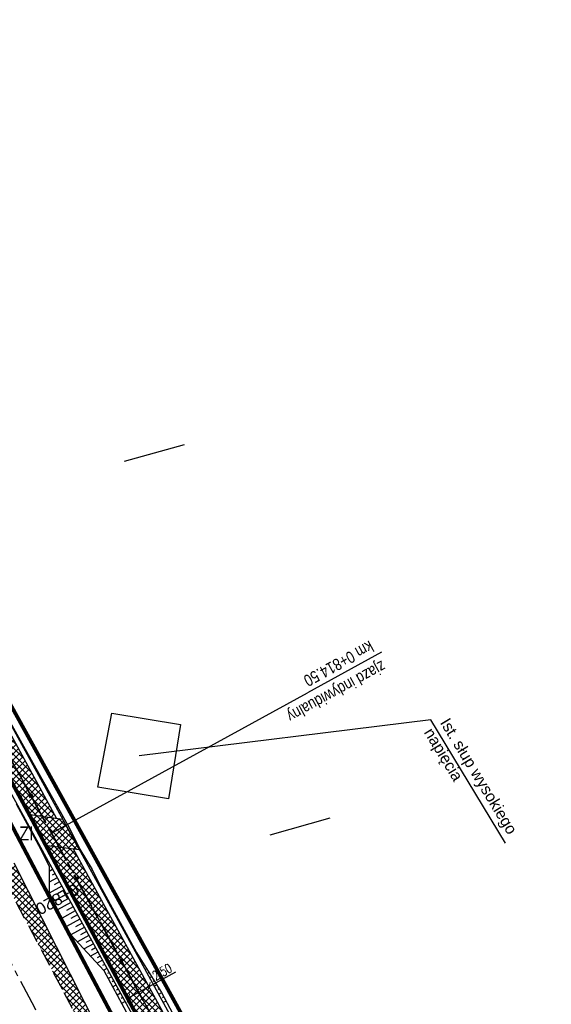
# Model space of a CAD drawing. Header units: metres. Extents: x 7529682 to 7533751, y 5721195 to 5727842.
# Tile 143 of 210: x 7530094 to 7530151, y 5727059 to 5727164. Entities that reach past the tile are written whole.
import ezdxf

# ---------------------------------------------------------------- set-up
doc = ezdxf.new("R2010")
doc.units = ezdxf.units.M
doc.header["$PDMODE"] = 1
doc.header["$PDSIZE"] = 0.3
for name, pattern in [('817-dzialki-09-05-04$0$HIDDEN', [0.375, 0.25, -0.125]), ('ACAD_ISO05W100', [33, 24, -3, 0, -3, 0, -3]), ('CENTER', [50.8, 31.75, -6.35, 6.35, -6.35]), ('CENTER2', [28.575, 19.05, -3.175, 3.175, -3.175]), ('HIDDEN', [9.525, 6.35, -3.175])]:
    doc.linetypes.add(name, pattern=pattern)
for name, color, linetype in [('C-DROGI-SYTUACJA', 7, 'Continuous'), ('C-DROGI-SYTUACJA-ETYKIETY', 7, 'Continuous'), ('D-hatch-pobocza', 131, 'Continuous'), ('D-hatch-zjazdy-BA', 244, 'Continuous'), ('D-pobocza', 60, 'Continuous'), ('D-rowy', 160, 'Continuous'), ('D-skarpa', 2, 'Continuous'), ('D-skarpa-kreskowanie', 2, 'Continuous'), ('D-wymiary', 1, 'Continuous')]:
    doc.layers.add(name, color=color, linetype=linetype)
for name, color, linetype, lineweight, true_color in [('D-ewidencja-numery', 7, 'Continuous', 50, 0x40ff00), ('D-hatch-ciag-pieszo-rowerowy', 7, 'Continuous', 13, 0xff9f80), ('D-LR-etap-III', 7, '817-dzialki-09-05-04$0$HIDDEN', 50, 0x00008f), ('D-podzialy-dzialek-Kobior', 7, 'Continuous', 30, 0xff0040)]:
    doc.layers.add(name, color=color, linetype=linetype, lineweight=lineweight, true_color=true_color)
for name, color, linetype, lineweight in [('D-krawędzie', 3, 'Continuous', 30), ('D-obrzeża', 2, 'Continuous', 30), ('D-opisy', 2, 'Continuous', 30), ('D-oś', 10, 'CENTER', 30), ('D-pas-drogowy', 7, 'ACAD_ISO05W100', 50), ('D-zjazdy', 202, 'Continuous', 30), ('D-zjazdy-opis', 202, 'Continuous', 30)]:
    doc.layers.add(name, color=color, linetype=linetype, lineweight=lineweight)
doc.layers.add('poprzeczki', color=7, linetype='Continuous', true_color=0x0000c7)
doc.styles.add('2mm08', font='arial.ttf', dxfattribs={"width": 0.8})
doc.styles.add('DIMTEXT', font='simplex.shx', dxfattribs={"width": 0.7})
doc.styles.get("Standard").update_dxf_attribs({"font": 'arial.ttf'})
doc.dimstyles.new('500', dxfattribs={"dimtxt": 1, "dimasz": 0.7, "dimexe": 0.2, "dimexo": 0.5, "dimgap": 0.2, "dimtad": 1, "dimrnd": 0.005, "dimzin": 0, "dimdsep": 46, "dimtxsty": 'DIMTEXT', "dimblk": 'ARCHTICK', "dimcen": 0, "dimclrd": 256, "dimclre": 256, "dimclrt": 2, "dimadec": 5, "dimazin": 0, "dimtfac": 1, "dimtofl": 0, "dimtmove": 0, "dimatfit": 3, "dimfxl": 1, "dimtolj": 1, "dimtzin": 0, "dimlwd": -1, "dimlwe": -1, "dimarcsym": 0})
pattern_1 = [(45, (0, 0), (-0.33675960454, 0.33675960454), []), (135, (0, 0), (-0.33675960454, -0.33675960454), [])]

# ---------------------------------------------------------------- blocks, each defined once
blk = doc.blocks.new('_ArchTick')
at = {"color": 0, "linetype": 'ByBlock', "const_width": 0.15}
blk.add_lwpolyline([(-0.5, -0.5), (0.5, 0.5)], dxfattribs=at)
blk = doc.blocks.new('*D111')
at = {"layer": 'D-wymiary', "linetype": 'ByBlock', "transparency": 16777216}
for p, q in [((7530107.74, 5727060.98), (7530110.58, 5727062.54)), ((7530105.55, 5727059.78), (7530107.74, 5727060.98)), ((7530107.98, 5727060.54), (7530107.84, 5727060.81)), ((7530105.79, 5727059.34), (7530105.64, 5727059.6))]:
    blk.add_line(p, q, dxfattribs=at)
at = {"layer": 'Defpoints', "color": 0, "linetype": 'ByBlock', "transparency": 16777216}
for p in [(7530107.74, 5727060.98), (7530107.74, 5727060.98), (7530105.55, 5727059.78)]:
    blk.add_point(p, dxfattribs=at)
at = {"layer": 'D-wymiary', "linetype": 'ByBlock', "transparency": 16777216, "xscale": 0.6999999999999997, "yscale": 0.6999999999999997, "zscale": 0.6999999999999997}
for p, rotation in [((7530107.74, 5727060.98), 28.74431820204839), ((7530105.55, 5727059.78), 208.7443182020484)]:
    blk.add_blockref('_ArchTick', p, dxfattribs=dict(at, rotation=rotation))
at = {"layer": 'D-wymiary', "color": 2, "linetype": 'ByBlock', "transparency": 16777216, "insert": (7530109.13, 5727062.54), "char_height": 1, "attachment_point": 5, "rotation": 28.7443, "style": 'DIMTEXT'}
blk.add_mtext('\\A1;2.50', dxfattribs=at)
blk = doc.blocks.new('AeccTickLine')
at = {"color": 0, "linetype": 'ByBlock', "lineweight": -2}
blk.add_line((0, 1), (0, -1), dxfattribs=at)

msp = doc.modelspace()

# ---------------------------------------------------------------- hatches: boundary and pattern name
at = {"layer": 'D-hatch-ciag-pieszo-rowerowy'}
h = msp.add_hatch(dxfattribs=at)
h.set_pattern_fill('ANSI37', color=256, scale=0.15, style=0)
h.set_pattern_definition(pattern_1)
h.paths.add_polyline_path([(7530088.753, 5727093), (7530087.68, 5727092.356), (7530094.84, 5727079.303), (7530096.38, 5727079.094)])
h.paths.add_polyline_path([(7530089.894, 5727093.518), (7530089.828, 5727093.646), (7530088.754, 5727093.001), (7530088.792, 5727092.929), (7530096.38, 5727079.094), (7530097.92, 5727078.885)])
h.paths.add_polyline_path([(7530098.188, 5727075.799), (7530096.657, 5727075.989), (7530118.344, 5727036.45), (7530121.363, 5727030.852), (7530122.461, 5727031.45), (7530119.442, 5727037.047)])
h.paths.add_polyline_path([(7530099.718, 5727075.608), (7530098.188, 5727075.799), (7530119.442, 5727037.047), (7530122.461, 5727031.45), (7530123.559, 5727032.047), (7530120.54, 5727037.644)])
at = {"layer": 'D-hatch-pobocza'}
h = msp.add_hatch(dxfattribs=at)
h.set_pattern_fill('ANSI37', color=256, scale=0.15, style=0)
h.set_pattern_definition(pattern_1)
h.paths.add_polyline_path([(7530159.28, 5726948.82), (7530146.43, 5726973.35), (7530133.18, 5726997.96), (7530120.77, 5727021.75), (7530102.37, 5727056.4), (7530093.405, 5727074.093), (7530092.054, 5727072.892), (7530098.687, 5727060.362), (7530131.998, 5726997.21), (7530163.822, 5726937.097), (7530204.081, 5726861.013), (7530207.771, 5726854.047), (7530209.4, 5726853.58), (7530209.844, 5726853.622), (7530193.42, 5726884.56), (7530185.31, 5726899.91), (7530173.06, 5726923.22)])
at = {"layer": 'D-hatch-zjazdy-BA'}
h = msp.add_hatch(dxfattribs=at)
h.set_pattern_fill('ANSI37', color=256, scale=0.15, style=0)
h.set_pattern_definition([(45, (0.87658, 0.48407), (-0.33675960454, 0.33675960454), []), (135, (0.87658, 0.48407), (-0.33675960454, -0.33675960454), [])])
h.paths.add_polyline_path([(7530098.537, 5727078.801), (7530094.84, 5727079.303), (7530096.657, 5727075.989), (7530100.33, 5727075.532)])

# ---------------------------------------------------------------- linework, layer by layer
at = {"layer": 'C-DROGI-SYTUACJA', "color": 10, "linetype": 'CENTER2', "lineweight": 35, "ltscale": 0.2}
msp.add_lwpolyline([(7529994.785, 5727271.452), (7530014.919, 5727233.118), (7530030.611, 5727203.571), (7530048.952, 5727168.884), (7530066.584, 5727135.609), (7530088.792, 5727092.929), (7530119.442, 5727037.047), (7530133.98, 5727010.094), (7530160.017, 5726961.45), (7530183.787, 5726917.333), (7530204.666, 5726877.528), (7530227.909, 5726832.904), (7530259.102, 5726774.826, 0.063585), (7530264.989, 5726766.578), (7530268.47, 5726762.818, -0.065084), (7530272.969, 5726756.475), (7530281.424, 5726740.504, -0.065084)], format="xyb", dxfattribs=at)
at = {"layer": 'D-ewidencja-numery', "color": 12, "ltscale": 15, "true_color": 0xc70000}
msp.add_lwpolyline([(7529996.497, 5727273.662), (7530017.541, 5727234.203), (7530033.054, 5727204.864), (7530051.623, 5727170.223), (7530069.277, 5727137.016), (7530089.385, 5727097.534), (7530109.713, 5727060.747), (7530136.77, 5727011.64), (7530162.447, 5726962.744), (7530187.674, 5726916.992), (7530207.821, 5726879.335), (7530230.626, 5726834.519), (7530262.288, 5726776.618), (7530277.51, 5726760.213), (7530286.037, 5726744.107)], dxfattribs=at)
at = {"layer": 'D-krawędzie', "linetype": 'HIDDEN', "ltscale": 0.3}
msp.add_lwpolyline([(7529971.476, 5727300.786), (7530006.702, 5727234.141), (7530044.198, 5727163.133), (7530082.89, 5727090.2), (7530098.687, 5727060.362), (7530131.998, 5726997.21), (7530163.822, 5726937.097), (7530204.081, 5726861.013), (7530247.82, 5726778.438), (7530252.22, 5726770.26), (7530259.735, 5726756.9), (7530263.782, 5726749.287), (7530270.196, 5726737.096), (7530272.433, 5726732.819), (7530276.009, 5726725.598), (7530279.7, 5726718.02)], dxfattribs=at)
at = {"layer": 'D-krawędzie'}
msp.add_lwpolyline([(7530102.29, 5727082.18), (7530103.77, 5727090.05), (7530111.1, 5727088.86), (7530109.82, 5727080.96), (7530102.29, 5727082.18)], dxfattribs=at)
at = {"layer": 'D-LR-etap-III', "ltscale": 10, "flags": 128}
msp.add_lwpolyline([(7531750.474, 5723895.103, 0.4, 0.4, 0), (7531750.505, 5723895.13, 0.4, 0.4, 0), (7531682.71, 5724022.92, 0.4, 0.4, 0), (7531619.177, 5724147.204, 0.4, 0.4, 0), (7531592.309, 5724198.489, 0.4, 0.4, 0), (7531553.264, 5724272.919, 0.4, 0.4, 0), (7531504.02, 5724366.79, 0.4, 0.4, 0), (7531482.09, 5724407.62, 0.4, 0.4, 0), (7531412.35, 5724541.183, 0.4, 0.4, 0), (7531388.464, 5724586.93, 0.4, 0.4, 0), (7531345.12, 5724669.94, 0.4, 0.4, 0), (7531127.66, 5725081.67, 0.4, 0.4, 0), (7531059.253, 5725211.041, 0.4, 0.4, 0), (7531008.007, 5725307.954, 0.4, 0.4, 0), (7530964.182, 5725390.836, 0.4, 0.4, 0), (7530914.557, 5725484.684, 0.4, 0.4, 0), (7530865.243, 5725577.494, 0.4, 0.4, 0), (7530840.085, 5725624.059, 0.4, 0.4, 0), (7530802.56, 5725694.925, 0.4, 0.4, 0), (7530755.54, 5725787.51, 0.4, 0.4, 0), (7530708.718, 5725876.303, 0.4, 0.4, 0), (7530695.12, 5725902.09, 0.4, 0.4, 0), (7530642.914, 5726001.078, 0.4, 0.4, 0), (7530634.935, 5726016.147, 0.4, 0.4, 0), (7530610.82, 5726061.93, 0.4, 0.4, 0), (7530610.82, 5726061.93, 0.4, 0.4, 0), (7530607.21, 5726063.51, 0.4, 0.4, 0), (7530597.42, 5726080.68, 0.4, 0.4, 0), (7530591.16, 5726088.44, 0.4, 0.4, 0), (7530581.28, 5726107.21, 0.4, 0.4, 0), (7530571.29, 5726130.56, 0.4, 0.4, 0), (7530549.555, 5726171.527, 0.4, 0.4, 0), (7530531.014, 5726206.474, 0.4, 0.4, 0), (7530516.461, 5726236.017, 0.4, 0.4, 0), (7530500.799, 5726266.141, 0.4, 0.4, 0), (7530491.35, 5726283.94, 0.4, 0.4, 0), (7530482.4, 5726303.41, 0.4, 0.4, 0), (7530482.4, 5726303.41, 0.4, 0.4, 0), (7530450.41, 5726357.28, 0.4, 0.4, 0), (7530397.759, 5726458.5, 0.4, 0.4, 0), (7530334.708, 5726583.665, 0.4, 0.4, 0), (7530303.939, 5726645.168, 0.4, 0.4, 0), (7530300.51, 5726651.778, 0.4, 0.4, 0), (7530289.214, 5726671.967, 0.4, 0.4, 0), (7530281.54, 5726685.57, 0.4, 0.4, 0), (7530261.371, 5726724.163, 0.4, 0.4, 0), (7530254.03, 5726738.21, 0.4, 0.4, 0), (7530197.22, 5726845.06, 0.4, 0.4, 0), (7530194.71, 5726849.15, 0.4, 0.4, 0), (7530195.92, 5726850.75, 0.4, 0.4, 0), (7530170.547, 5726892.961, 0.4, 0.4, 0), (7530143.175, 5726945.066, 0.4, 0.4, 0), (7530105.06, 5727018.32, 0.4, 0.4, 0), (7530100.06, 5727027.16, 0.4, 0.4, 0), (7530062.319, 5727099.625, 0.4, 0.4, 0), (7530015.379, 5727189.42, 0.4, 0.4, 0), (7529983.208, 5727250.207, 0.4, 0.4, 0), (7529953.284, 5727306.747, 0.4, 0.4, 0), (7529900.671, 5727406.159, 0.4, 0.4, 0), (7529890.63, 5727425.131, 0.4, 0.4, 0), (7529875.155, 5727454.426, 0.4, 0.4, 0), (7529857.56, 5727487.787, 0.4, 0.4, 0), (7529835.194, 5727530.193, 0.4, 0.4, 0), (7529811.741, 5727574.662, 0.4, 0.4, 0), (7529792.102, 5727611.923, 0.4, 0.4, 0), (7529768.066, 5727657.47, 0.4, 0.4, 0), (7529755.211, 5727682.131, 0.4, 0.4, 0), (7529753.31, 5727681.13, 0.4, 0.4, 0), (7529739.21, 5727707.77, 0.4, 0.4, 0), (7529735.395, 5727711.252, 0.4, 0.4, 0), (7529725.42, 5727730.2, 0.4, 0.4, 0), (7529723.55, 5727729.88, 0.4, 0.4, 0), (7529695.567, 5727782.932, 0.4, 0.4, 0), (7529717.68, 5727794.024, 0.4, 0.4, 0), (7529736.275, 5727758.647, 0.4, 0.4, 0), (7529736.275, 5727758.647, 0.4, 0.4, 0), (7529744.511, 5727750.406, 0.4, 0.4, 0), (7529744.511, 5727750.406, 0.4, 0.4, 0), (7529750.283, 5727738.55, 0.4, 0.4, 0), (7529777.109, 5727687.569, 0.4, 0.4, 0), (7529796.515, 5727651.33, 0.4, 0.4, 0), (7529814.938, 5727616.793, 0.4, 0.4, 0), (7529839.007, 5727572.304, 0.4, 0.4, 0), (7529860.618, 5727532.509, 0.4, 0.4, 0), (7529882.349, 5727491.504, 0.4, 0.4, 0), (7529904.865, 5727449.096, 0.4, 0.4, 0), (7529920.747, 5727418.885, 0.4, 0.4, 0), (7529946.677, 5727368.547, 0.4, 0.4, 0), (7529972.025, 5727320.573, 0.4, 0.4, 0), (7529987.74, 5727290.153, 0.4, 0.4, 0), (7529996.497, 5727273.662, 0.4, 0.4, 0), (7530017.541, 5727234.203, 0.4, 0.4, 0), (7530033.054, 5727204.864, 0.4, 0.4, 0), (7530051.623, 5727170.223, 0.4, 0.4, 0), (7530069.277, 5727137.016, 0.4, 0.4, 0), (7530089.385, 5727097.534, 0.4, 0.4, 0), (7530109.713, 5727060.747, 0.4, 0.4, 0), (7530136.77, 5727011.64, 0.4, 0.4, 0), (7530162.447, 5726962.744, 0.4, 0.4, 0), (7530187.674, 5726916.992, 0.4, 0.4, 0), (7530207.821, 5726879.335, 0.4, 0.4, 0), (7530230.626, 5726834.519, 0.4, 0.4, 0), (7530262.288, 5726776.618, 0.4, 0.4, 0), (7530277.51, 5726760.213, 0.4, 0.4, 0), (7530286.037, 5726744.107, 0.4, 0.4, 0), (7530288.097, 5726735.884, 0.4, 0.4, 0), (7530290.394, 5726725.047, 0.4, 0.4, 0), (7530296.177, 5726713.583, 0.4, 0.4, 0), (7530302.726, 5726701.182, 0.4, 0.4, 0), (7530325.685, 5726657.466, 0.4, 0.4, 0), (7530343.244, 5726623.649, 0.4, 0.4, 0), (7530360.23, 5726591.747, 0.4, 0.4, 0), (7530383.209, 5726548.059, 0.4, 0.4, 0), (7530406.018, 5726503.606, 0.4, 0.4, 0), (7530427.465, 5726462.62, 0.4, 0.4, 0), (7530447.928, 5726424.388, 0.4, 0.4, 0), (7530471.127, 5726379.921, 0.4, 0.4, 0), (7530490.501, 5726343.033, 0.4, 0.4, 0), (7530509.499, 5726306.733, 0.4, 0.4, 0), (7530529.89, 5726267.244, 0.4, 0.4, 0), (7530543.852, 5726238.99, 0.4, 0.4, 0), (7530554.809, 5726218.944, 0.4, 0.4, 0), (7530559.027, 5726212.223, 0.4, 0.4, 0), (7530563.061, 5726206.41, 0.4, 0.4, 0), (7530566.934, 5726200.464, 0.4, 0.4, 0), (7530569.771, 5726194.902, 0.4, 0.4, 0), (7530571.473, 5726191.282, 0.4, 0.4, 0), (7530572.839, 5726188.025, 0.4, 0.4, 0), (7530575.295, 5726182.035, 0.4, 0.4, 0), (7530579.737, 5726173.306, 0.4, 0.4, 0), (7530583.3, 5726167.41, 0.4, 0.4, 0), (7530593.4, 5726163.33, 0.4, 0.4, 0), (7530598.618, 5726155.264, 0.4, 0.4, 0), (7530608.258, 5726140.497, 0.4, 0.4, 0), (7530603.27, 5726136.83, 0.4, 0.4, 0), (7530606.53, 5726131.84, 0.4, 0.4, 0), (7530604.239, 5726124.217, 0.4, 0.4, 0), (7530605.847, 5726121.63, 0.4, 0.4, 0), (7530608.972, 5726116.164, 0.4, 0.4, 0), (7530618.114, 5726097.791, 0.4, 0.4, 0), (7530651.213, 5726034.96, 0.4, 0.4, 0), (7530670.244, 5725998.611, 0.4, 0.4, 0), (7530698.075, 5725945.953, 0.4, 0.4, 0), (7530716.506, 5725911.305, 0.4, 0.4, 0), (7530735.223, 5725875.667, 0.4, 0.4, 0), (7530752.504, 5725842.155, 0.4, 0.4, 0), (7530778.311, 5725793.501, 0.4, 0.4, 0), (7530797.5, 5725756.382, 0.4, 0.4, 0), (7530812.519, 5725728.289, 0.4, 0.4, 0), (7530820.039, 5725713.16, 0.4, 0.4, 0), (7530822.422, 5725710.194, 0.4, 0.4, 0), (7530833.155, 5725688.801, 0.4, 0.4, 0), (7530849.629, 5725656.159, 0.4, 0.4, 0), (7530867.983, 5725621.964, 0.4, 0.4, 0), (7530872.63, 5725612.888, 0.4, 0.4, 0), (7530880.354, 5725597.595, 0.4, 0.4, 0), (7530883.839, 5725593.389, 0.4, 0.4, 0), (7530891.782, 5725587.763, 0.4, 0.4, 0), (7530895.039, 5725584.281, 0.4, 0.4, 0), (7530897.034, 5725580.941, 0.4, 0.4, 0), (7530900.952, 5725579.946, 0.4, 0.4, 0), (7530904.81, 5725571.977, 0.4, 0.4, 0), (7530903.682, 5725568.566, 0.4, 0.4, 0), (7530908.901, 5725558.845, 0.4, 0.4, 0), (7530910.252, 5725545.672, 0.4, 0.4, 0), (7530912.873, 5725538.646, 0.4, 0.4, 0), (7530945.278, 5725478.464, 0.4, 0.4, 0), (7530959.692, 5725450.246, 0.4, 0.4, 0), (7531002.827, 5725368.192, 0.4, 0.4, 0), (7531044.704, 5725290.314, 0.4, 0.4, 0), (7531064.099, 5725253.213, 0.4, 0.4, 0), (7531083.01, 5725216.678, 0.4, 0.4, 0), (7531113.013, 5725158.466, 0.4, 0.4, 0), (7531137.364, 5725113.071, 0.4, 0.4, 0), (7531150.831, 5725086.712, 0.4, 0.4, 0), (7531159.746, 5725076.641, 0.4, 0.4, 0), (7531166.31, 5725074.58, 0.4, 0.4, 0), (7531172.29, 5725062.58, 0.4, 0.4, 0), (7531170.59, 5725055.606, 0.4, 0.4, 0), (7531173.733, 5725044.081, 0.4, 0.4, 0), (7531215.342, 5724964.86, 0.4, 0.4, 0), (7531238.054, 5724921.685, 0.4, 0.4, 0), (7531262.39, 5724875.283, 0.4, 0.4, 0), (7531295.587, 5724811.266, 0.4, 0.4, 0), (7531348.488, 5724712.363, 0.4, 0.4, 0), (7531363.741, 5724682.684, 0.4, 0.4, 0), (7531366.987, 5724675.865, 0.4, 0.4, 0), (7531382.541, 5724646.111, 0.4, 0.4, 0), (7531401.299, 5724610.875, 0.4, 0.4, 0), (7531428.965, 5724558.862, 0.4, 0.4, 0), (7531449.111, 5724520.398, 0.4, 0.4, 0), (7531477.293, 5724465.831, 0.4, 0.4, 0), (7531500.996, 5724421.113, 0.4, 0.4, 0), (7531512.122, 5724400.549, 0.4, 0.4, 0), (7531513.782, 5724396.757, 0.4, 0.4, 0), (7531526.32, 5724379.39, 0.4, 0.4, 0), (7531566.784, 5724302.736, 0.4, 0.4, 0), (7531612.277, 5724225.61, 0.4, 0.4, 0), (7531620.493, 5724210.548, 0.4, 0.4, 0), (7531631.578, 5724196.258, 0.4, 0.4, 0), (7531653.484, 5724152.434, 0.4, 0.4, 0), (7531661.151, 5724128.494, 0.4, 0.4, 0), (7531673.881, 5724101.186, 0.4, 0.4, 0), (7531684.691, 5724081.184, 0.4, 0.4, 0), (7531699.212, 5724051.17, 0.4, 0.4, 0), (7531704.034, 5724040.584, 0.4, 0.4, 0), (7531704.034, 5724040.584, 0.4, 0.4, 0), (7531703.913, 5724037.17, 0.4, 0.4, 0), (7531736.42, 5723969.232, 0.4, 0.4, 0), (7531738.285, 5723967.699, 0.4, 0.4, 0), (7531742.181, 5723962.346, 0.4, 0.4, 0), (7531744.286, 5723958.616, 0.4, 0.4, 0), (7531755.393, 5723944.193, 0.4, 0.4, 0), (7531758.69, 5723936.76, 0.4, 0.4, 0), (7531780.08, 5723929.25, 0.4, 0.4, 0), (7531792.612, 5723906.338, 0.4, 0.4, 0), (7531792.612, 5723906.338, 0.4, 0.4, 0), (7531756.962, 5723883.055, 0.4, 0.4, 0), (7531750.46, 5723895.13, 0.4, 0.4, 0), (7531750.46, 5723895.13, 0, 0, 0)], format="xyseb", dxfattribs=at)
at = {"layer": 'D-obrzeża'}
for points in [[(7530255.071, 5726779.69), (7530226.804, 5726832.32), (7530203.558, 5726876.949), (7530182.683, 5726916.746), (7530158.916, 5726960.858), (7530132.878, 5727009.502), (7530118.344, 5727036.45), (7530087.65, 5727092.412), (7530086.699, 5727094.242), (7530065.478, 5727135.027), (7530047.847, 5727168.299), (7530029.507, 5727202.986), (7530013.813, 5727232.534), (7529993.681, 5727270.865)], [(7530097.92, 5727078.885), (7530089.894, 5727093.518), (7530067.691, 5727136.19), (7530050.056, 5727169.469), (7530031.716, 5727204.157), (7530016.024, 5727233.702), (7529998.205, 5727267.629)], [(7530217.689, 5726855.232), (7530205.774, 5726878.107), (7530184.89, 5726917.92), (7530161.118, 5726962.041), (7530135.081, 5727010.685), (7530120.54, 5727037.644), (7530099.718, 5727075.608)]]:
    msp.add_lwpolyline(points, dxfattribs=at)
at = {"layer": 'D-opisy'}
msp.add_lwpolyline([(7530145.652, 5727076.252), (7530137.698, 5727089.356), (7530106.7, 5727085.52)], dxfattribs=at)
at = {"layer": 'D-oś', "ltscale": 0.1}
msp.add_lwpolyline([(7530281.407, 5726707.304), (7530276.579, 5726716.435), (7530272.867, 5726724.055), (7530269.314, 5726731.231), (7530267.097, 5726735.47), (7530260.688, 5726747.65), (7530256.664, 5726755.22), (7530249.153, 5726768.573), (7530244.732, 5726776.79), (7530200.988, 5726859.376), (7530160.728, 5726935.459), (7530128.903, 5726995.575), (7530095.593, 5727058.727), (7530079.798, 5727088.56), (7530041.105, 5727161.496), (7530003.607, 5727232.506), (7529968.381, 5727299.153)], dxfattribs=at)
at = {"layer": 'D-oś', "ltscale": 0.03}
msp.add_lwpolyline([(7529994.785, 5727271.452), (7530014.919, 5727233.118), (7530030.611, 5727203.571), (7530048.952, 5727168.884), (7530066.584, 5727135.609), (7530088.792, 5727092.929), (7530119.442, 5727037.047), (7530133.98, 5727010.094), (7530160.017, 5726961.45), (7530183.787, 5726917.333), (7530204.666, 5726877.528), (7530227.909, 5726832.904), (7530259.102, 5726774.826, 0.063585), (7530264.989, 5726766.578), (7530268.47, 5726762.818, -0.065084), (7530272.969, 5726756.475), (7530281.424, 5726740.504, -0.065084), (7530284.142, 5726733.217), (7530284.891, 5726729.972, 0.0644627), (7530289.362, 5726717.937), (7530322.484, 5726654.998)], format="xyb", dxfattribs=at)
at = {"layer": 'D-pas-drogowy', "ltscale": 0.2, "flags": 128}
msp.add_lwpolyline([(7531633.019, 5724182.834, 0.4, 0.4, 0), (7531617.559, 5724211.608, 0.4, 0.4, 0), (7531566.784, 5724302.736, 0.4, 0.4, 0), (7531538.419, 5724356.47, 0.4, 0.4, 0), (7531526.32, 5724379.39, 0.4, 0.4, 0), (7531516.102, 5724393.607, 0.4, 0.4, 0.0014851), (7531513.78, 5724396.838, 0.4, 0.4, 0), (7531501.87, 5724413.41, 0.4, 0.4, 0), (7531474.926, 5724464.508, 0.4, 0.4, 0), (7531446.2, 5724518.992, 0.4, 0.4, 0), (7531424.962, 5724559.262, 0.4, 0.4, 0), (7531398.444, 5724609.566, 0.4, 0.4, 0), (7531379.647, 5724645.216, 0.4, 0.4, 0), (7531365.23, 5724672.56, 0.4, 0.4, 0), (7531341.306, 5724717.915, 0.4, 0.4, 0), (7531312.9, 5724771.789, 0.4, 0.4, 0), (7531292.591, 5724810.307, 0.4, 0.4, 0), (7531259.392, 5724873.271, 0.4, 0.4, 0), (7531233.74, 5724921.923, 0.4, 0.4, 0), (7531203.073, 5724980.092, 0.4, 0.4, 0), (7531173.471, 5725036.225, 0.4, 0.4, 0), (7531168.27, 5725046.09, 0.4, 0.4, 0), (7531172.29, 5725062.58, 0.4, 0.4, 0), (7531166.31, 5725074.58, 0.4, 0.4, 0), (7531150.32, 5725079.6, 0.4, 0.4, 0), (7531141.5, 5725096.43, 0.4, 0.4, 0), (7531109.312, 5725157.814, 0.4, 0.4, 0), (7531086.641, 5725201.048, 0.4, 0.4, 0), (7531059.198, 5725253.384, 0.4, 0.4, 0), (7531028.207, 5725312.489, 0.4, 0.4, 0), (7530999.105, 5725367.99, 0.4, 0.4, 0), (7530956.248, 5725449.725, 0.4, 0.4, 0), (7530924.398, 5725510.464, 0.4, 0.4, 0), (7530897.51, 5725561.74, 0.4, 0.4, 0), (7530894.46, 5725566.14, 0.4, 0.4, 0), (7530892.16, 5725570.49, 0.4, 0.4, 0), (7530869.363, 5725613.307, 0.4, 0.4, 0), (7530861.694, 5725627.705, 0.4, 0.4, 0), (7530852.74, 5725644.52, 0.4, 0.4, 0), (7530831.51, 5725684.2, 0.4, 0.4, 0), (7530811.13, 5725722.52, 0.4, 0.4, 0), (7530792.348, 5725757.941, 0.4, 0.4, 0), (7530768.03, 5725803.8, 0.4, 0.4, 0), (7530748.769, 5725840.179, 0.4, 0.4, 0), (7530727.7, 5725879.97, 0.4, 0.4, 0), (7530712.098, 5725909.545, 0.4, 0.4, 0), (7530693.644, 5725944.645, 0.4, 0.4, 0), (7530665.702, 5725997.539, 0.4, 0.4, 0), (7530641.76, 5726042.88, 0.4, 0.4, 0), (7530616.5, 5726091.48, 0.4, 0.4, 0), (7530604.628, 5726114.32, 0.4, 0.4, -0.0077628), (7530602.5, 5726118.43, 0.4, 0.4, 0), (7530603.992, 5726123.395, 0.4, 0.4, 0), (7530606.53, 5726131.84, 0.4, 0.4, 0), (7530603.27, 5726136.83, 0.4, 0.4, 0), (7530593.776, 5726151.369, 0.4, 0.4, 0), (7530590.203, 5726156.84, 0.4, 0.4, 0), (7530583.3, 5726167.41, 0.4, 0.4, 0), (7530580.578, 5726170.428, 0.4, 0.4, 0), (7530575.85, 5726175.67, 0.4, 0.4, 0), (7530569.01, 5726186.66, 0.4, 0.4, 0), (7530562.555, 5726199.189, 0.4, 0.4, 0), (7530555.67, 5726211.39, 0.4, 0.4, 0), (7530548.29, 5726224.23, 0.4, 0.4, 0), (7530540.58, 5726237.71, 0.4, 0.4, 0), (7530532.68, 5726252.65, 0.4, 0.4, 0), (7530524.06, 5726269.35, 0.4, 0.4, 0), (7530502.82, 5726309.91, 0.4, 0.4, 0), (7530488.83, 5726336.63, 0.4, 0.4, 0), (7530466.03, 5726380.16, 0.4, 0.4, 0), (7530438.47, 5726432.77, 0.4, 0.4, 0), (7530424.53, 5726459.09, 0.4, 0.4, 0), (7530401.63, 5726502.97, 0.4, 0.4, 0), (7530383.38, 5726538.06, 0.4, 0.4, 0), (7530353.97, 5726593.52, 0.4, 0.4, 0), (7530338.47, 5726622.74, 0.4, 0.4, 0), (7530322.01, 5726653.88, 0.4, 0.4, 0), (7530297.54, 5726700.33, 0.4, 0.4, 0), (7530287.38, 5726719.6, 0.4, 0.4, 0), (7530285.95, 5726722.316, 0.4, 0.4, 0), (7530280.26, 5726733.12, 0.4, 0.4, 0), (7530266.73, 5726758.74, 0.4, 0.4, 0), (7530260.42, 5726770.47, 0.4, 0.4, 0), (7530253.25, 5726783.82, 0.4, 0.4, 0), (7530244.95, 5726799.33, 0.4, 0.4, 0), (7530239.39, 5726808.49, 0.4, 0.4, 0), (7530238.29, 5726807.9, 0.4, 0.4, 0), (7530218.11, 5726850.67, 0.4, 0.4, 0), (7530175.907, 5726928.168, 0.4, 0.4, 0), (7530096.68, 5727076.15, 0.4, 0.4, 0), (7530094.68, 5727079.89, 0.4, 0.4, 0), (7530064.597, 5727135.523, 0.4, 0.4, 0), (7530046.731, 5727168.892, 0.4, 0.4, 0), (7530025.803, 5727208.461, 0.4, 0.4, 0), (7530012.847, 5727232.979, 0.4, 0.4, 0), (7529994.15, 5727268.45, 0.4, 0.4, 0), (7529981.671, 5727291.93, 0.4, 0.4, 0), (7529949.89, 5727351.73, 0.4, 0.4, 0), (7529924.75, 5727399.03, 0.4, 0.4, 0), (7529915.516, 5727417.1, 0.4, 0.4, 0), (7529885.83, 5727475.19, 0.4, 0.4, 0), (7529862.56, 5727519.97, 0.4, 0.4, 0), (7529852.985, 5727538.191, 0.4, 0.4, 0), (7529836.513, 5727569.511, 0.4, 0.4, 0), (7529815.369, 5727609.141, 0.4, 0.4, 0), (7529792.795, 5727651.247, 0.4, 0.4, 0), (7529774.199, 5727685.858, 0.4, 0.4, 0), (7529746.966, 5727736.059, 0.4, 0.4, 0), (7529733.92, 5727757.62, 0.4, 0.4, 0), (7529708.607, 5727806.389, 0.4, 0.4, 0), (7529688.492, 5727796.345, 0.4, 0.4, 0), (7529723.55, 5727729.88, 0.4, 0.4, 0), (7529725.42, 5727730.2, 0.4, 0.4, 0), (7529735.38, 5727711.28, 0.4, 0.4, 0), (7529739.21, 5727707.77, 0.4, 0.4, 0), (7529753.31, 5727681.13, 0.4, 0.4, 0), (7529755.178, 5727682.114, 0.4, 0.4, 0), (7529792.102, 5727611.923, 0.4, 0.4, 0), (7529811.741, 5727574.662, 0.4, 0.4, 0), (7529835.194, 5727530.193, 0.4, 0.4, 0), (7529857.56, 5727487.787, 0.4, 0.4, 0), (7529875.155, 5727454.426, 0.4, 0.4, 0), (7529890.63, 5727425.131, 0.4, 0.4, 0), (7529900.671, 5727406.159, 0.4, 0.4, 0), (7529953.284, 5727306.747, 0.4, 0.4, 0), (7529983.208, 5727250.207, 0.4, 0.4, 0), (7530015.379, 5727189.42, 0.4, 0.4, 0), (7530062.319, 5727099.625, 0.4, 0.4, 0), (7530100.06, 5727027.16, 0.4, 0.4, 0), (7530105.06, 5727018.32, 0.4, 0.4, 0), (7530143.175, 5726945.066, 0.4, 0.4, 0), (7530170.547, 5726892.961, 0.4, 0.4, 0), (7530195.92, 5726850.75, 0.4, 0.4, 0), (7530194.71, 5726849.15, 0.4, 0.4, 0), (7530197.22, 5726845.06, 0.4, 0.4, 0), (7530254.03, 5726738.21, 0.4, 0.4, 0), (7530261.371, 5726724.163, 0.4, 0.4, 0), (7530281.54, 5726685.57, 0.4, 0.4, 0), (7530289.214, 5726671.967, 0.4, 0.4, 0), (7530300.51, 5726651.778, 0.4, 0.4, 0), (7530303.939, 5726645.168, 0.4, 0.4, 0), (7530334.708, 5726583.665, 0.4, 0.4, 0), (7530397.759, 5726458.5, 0.4, 0.4, 0), (7530450.41, 5726357.28, 0.4, 0.4, 0), (7530482.4, 5726303.41, 0.4, 0.4, 0), (7530483.688, 5726301.003, 0.4, 0.4, 0), (7530491.35, 5726283.94, 0.4, 0.4, 0), (7530512.67, 5726243.78, 0.4, 0.4, 0), (7530529.43, 5726209.46, 0.4, 0.4, 0), (7530571.29, 5726130.56, 0.4, 0.4, 0), (7530581.28, 5726107.21, 0.4, 0.4, 0), (7530591.16, 5726088.44, 0.4, 0.4, 0), (7530597.42, 5726080.68, 0.4, 0.4, 0), (7530607.21, 5726063.51, 0.4, 0.4, 0), (7530610.82, 5726061.93, 0.4, 0.4, 0), (7530634.935, 5726016.147, 0.4, 0.4, 0), (7530642.914, 5726001.078, 0.4, 0.4, 0), (7530695.12, 5725902.09, 0.4, 0.4, 0), (7530708.718, 5725876.303, 0.4, 0.4, 0), (7530755.54, 5725787.51, 0.4, 0.4, 0), (7530802.56, 5725694.925, 0.4, 0.4, 0), (7530840.085, 5725624.059, 0.4, 0.4, 0), (7530865.243, 5725577.494, 0.4, 0.4, 0), (7530914.557, 5725484.684, 0.4, 0.4, 0), (7530964.182, 5725390.836, 0.4, 0.4, 0), (7531008.007, 5725307.954, 0.4, 0.4, 0), (7531059.253, 5725211.041, 0.4, 0.4, 0), (7531127.66, 5725081.67, 0.4, 0.4, 0), (7531345.12, 5724669.94, 0.4, 0.4, 0), (7531388.464, 5724586.93, 0.4, 0.4, 0), (7531412.35, 5724541.183, 0.4, 0.4, 0), (7531482.09, 5724407.62, 0.4, 0.4, 0), (7531504.02, 5724366.79, 0.4, 0.4, 0), (7531519.374, 5724337.52, 0.4, 0.4, 0), (7531563.749, 5724252.932, 0.4, 0.4, 0), (7531602.175, 5724179.681, 0.4, 0.4, 0), (7531619.177, 5724147.204, 0.4, 0.4, 0), (7531625.038, 5724135.635, 0.4, 0.4, 0), (7531656.796, 5724073.316, 0.4, 0.4, 0), (7531675.12, 5724037.36, 0.4, 0.4, 0), (7531682.71, 5724022.92, 0.4, 0.4, 0), (7531705.565, 5723979.811, 0.4, 0.4, 0), (7531736.606, 5723921.262, 0.4, 0.4, 0), (7531750.46, 5723895.13, 0.4, 0.4, 0), (7531740.77, 5723886.56, 0.4, 0.4, 0), (7531732.86, 5723885, 0.4, 0.4, 0), (7531722.18, 5723887.77, 0.4, 0.4, 0), (7531729.87, 5723862.17, 0.4, 0.4, 0), (7531742.92, 5723861.93, 0.4, 0.4, 0), (7531763.71, 5723859.52, 0.4, 0.4, 0), (7531768.42, 5723854.12, 0.4, 0.4, 0), (7531787.42, 5723817.97, 0.4, 0.4, 0), (7531795.57, 5723809.82, 0.4, 0.4, 0), (7531816.347, 5723819.85, 0.4, 0.4, 0), (7531816.347, 5723819.85, 0.4, 0.4, 0), (7531805.06, 5723843.23, 0.4, 0.4, 0), (7531803.61, 5723886.23, 0.4, 0.4, 0), (7531803.61, 5723886.23, 0.4, 0.4, 0), (7531780.08, 5723929.25, 0.4, 0.4, 0), (7531758.69, 5723936.76, 0.4, 0.4, 0), (7531749.359, 5723946.412, 0.4, 0.4, 0), (7531742.71, 5723953.29, 0.4, 0.4, 0), (7531735.177, 5723967.878, 0.4, 0.4, 0), (7531722.37, 5723992.68, 0.4, 0.4, 0), (7531705.042, 5724030.886, 0.4, 0.4, 0), (7531699.47, 5724043.17, 0.4, 0.4, 0), (7531692.69, 5724058.11, 0.4, 0.4, 0), (7531679.672, 5724084.017, 0.4, 0.4, 0), (7531674.55, 5724094.21, 0.4, 0.4, 0), (7531666.633, 5724114.003, 0.4, 0.4, 0), (7531649, 5724153.82, 0.4, 0.4, 0), (7531641.49, 5724149.34, 0.4, 0.4, 0), (7531626.04, 5724179.34, 0.4, 0.4, 0), (7531633.03, 5724182.84, 0, 0, 0)], format="xyseb", dxfattribs=at)
at = {"layer": 'D-pobocza'}
for points in [[(7529998.605, 5727267.942), (7530016.466, 5727233.935), (7530032.157, 5727204.391), (7530050.498, 5727169.703), (7530068.134, 5727136.422), (7530090.335, 5727093.754), (7530120.98, 5727037.883), (7530135.521, 5727010.922), (7530161.559, 5726962.278), (7530185.332, 5726918.154), (7530206.217, 5726878.339), (7530218.182, 5726855.367)], [(7529995.8, 5727265.757), (7530013.371, 5727232.301), (7530029.065, 5727202.752), (7530047.405, 5727168.065), (7530065.035, 5727134.795), (7530087.248, 5727092.104), (7530117.905, 5727036.211), (7530132.438, 5727009.265), (7530158.475, 5726960.622), (7530182.241, 5726916.511), (7530203.115, 5726876.718), (7530214.73, 5726854.418)], [(7530209.844, 5726853.622), (7530193.42, 5726884.56), (7530185.31, 5726899.91), (7530173.06, 5726923.22), (7530159.28, 5726948.82), (7530146.43, 5726973.35), (7530133.18, 5726997.96), (7530120.77, 5727021.75), (7530102.37, 5727056.4), (7530093.405, 5727074.093)]]:
    msp.add_lwpolyline(points, dxfattribs=at)
at = {"layer": 'D-podzialy-dzialek-Kobior'}
for points in [[(7530105.139, 5727116.839), (7530111.498, 5727118.639)], [(7530120.633, 5727077.137), (7530126.992, 5727078.937)]]:
    msp.add_lwpolyline(points, dxfattribs=at)
at = {"layer": 'D-rowy', "linetype": 'HIDDEN', "ltscale": 0.1, "const_width": 0.4, "flags": 128}
msp.add_lwpolyline([(7530210.965, 5726857.162), (7530158.809, 5726954.52), (7530122.465, 5727022.753), (7530095.922, 5727072.859), (7530086.314, 5727091.113), (7530063.16, 5727134.709), (7530033.596, 5727190.759), (7530021.34, 5727213.676), (7530002.619, 5727249.036), (7529995.396, 5727262.503), (7529988.789, 5727275.206), (7529976.334, 5727299.006), (7529958.125, 5727333.488), (7529939.362, 5727369.129), (7529923.146, 5727399.734), (7529918.219, 5727408.985), (7529909.126, 5727427.527), (7529905.376, 5727434.673), (7529896.192, 5727451.152), (7529887.557, 5727467.231), (7529877.124, 5727486.657), (7529866.166, 5727506.778), (7529855.76, 5727526.176), (7529840.707, 5727554.898), (7529824.518, 5727585.588), (7529810.515, 5727612.292), (7529795.682, 5727640.077), (7529780.379, 5727668.69), (7529772.315, 5727684.078), (7529762.635, 5727702.447), (7529747.007, 5727732.117), (7529740.676, 5727744.954)], dxfattribs=at)
at = {"layer": 'D-skarpa', "linetype": 'Continuous'}
for points in [[(7530091.003, 5727092.619), (7530094.409, 5727086.551), (7530096.835, 5727082.178), (7530099.275, 5727077.814), (7530100.399, 5727075.603), (7530101.681, 5727073.431), (7530102.527, 5727071.777), (7530102.527, 5727071.777), (7530102.527, 5727071.777), (7530106.412, 5727064.62), (7530109.063, 5727060.371), (7530111.414, 5727055.958)], [(7530093.624, 5727080.417), (7530095.987, 5727076.01), (7530097.117, 5727073.803), (7530097.113, 5727070.925), (7530097.96, 5727069.272), (7530098.995, 5727067.321), (7530099.441, 5727066.5), (7530102.932, 5727062.712), (7530105.303, 5727058.309)]]:
    msp.add_lwpolyline(points, dxfattribs=at)
at = {"layer": 'D-skarpa-kreskowanie', "linetype": 'Continuous'}
for p, q in [((7530094.184, 5727086.95, 107.893), (7530094.139, 5727086.925, 107.859)), ((7530094.429, 5727086.514, 107.904), (7530094.335, 5727086.462, 107.832)), ((7530094.672, 5727086.077, 107.913), (7530094.624, 5727086.051, 107.876)), ((7530094.915, 5727085.64, 107.922), (7530094.815, 5727085.586, 107.847)), ((7530095.157, 5727085.203, 107.931), (7530095.107, 5727085.175, 107.893)), ((7530095.4, 5727084.766, 107.94), (7530095.296, 5727084.709, 107.861)), ((7530095.642, 5727084.328, 107.949), (7530095.59, 5727084.299, 107.909)), ((7530095.885, 5727083.891, 107.958), (7530095.777, 5727083.832, 107.876)), ((7530096.128, 5727083.454, 107.967), (7530096.073, 5727083.424, 107.925)), ((7530096.37, 5727083.017, 107.976), (7530096.258, 5727082.955, 107.891)), ((7530096.613, 5727082.58, 107.985), (7530096.556, 5727082.548, 107.941)), ((7530096.855, 5727082.142, 107.994), (7530096.739, 5727082.078, 107.905)), ((7530097.099, 5727081.706, 108.004), (7530097.039, 5727081.673, 107.958)), ((7530097.343, 5727081.269, 108.014), (7530097.22, 5727081.202, 107.92)), ((7530097.587, 5727080.833, 108.024), (7530097.524, 5727080.798, 107.975)), ((7530097.831, 5727080.397, 108.034), (7530097.701, 5727080.325, 107.934)), ((7530094.092, 5727079.543, 107.795), (7530094.127, 5727079.562, 107.789)), ((7530094.368, 5727079.124, 107.796), (7530094.348, 5727079.113, 107.796)), ((7530098.075, 5727079.96, 108.044), (7530098.008, 5727079.923, 107.993)), ((7530098.319, 5727079.524, 108.054), (7530098.182, 5727079.448, 107.949)), ((7530098.563, 5727079.087, 108.063), (7530098.493, 5727079.048, 108.01)), ((7530094.608, 5727078.685, 107.804), (7530094.565, 5727078.662, 107.795)), ((7530094.849, 5727078.247, 107.811), (7530094.825, 5727078.234, 107.803)), ((7530095.089, 5727077.809, 107.818), (7530095.038, 5727077.781, 107.795)), ((7530095.33, 5727077.37, 107.825), (7530095.302, 5727077.355, 107.811)), ((7530095.57, 5727076.932, 107.833), (7530095.51, 5727076.899, 107.796)), ((7530095.81, 5727076.493, 107.84), (7530095.779, 5727076.476, 107.818)), ((7530096.051, 5727076.055, 107.847), (7530095.983, 5727076.018, 107.796)), ((7530096.291, 5727075.617, 107.855), (7530096.251, 5727075.595, 107.824)), ((7530096.532, 5727075.178, 107.862), (7530096.439, 5727075.127, 107.791)), ((7530100.685, 5727075.118, 108.095), (7530100.586, 5727075.064, 108.019)), ((7530096.772, 5727074.74, 107.869), (7530096.72, 5727074.711, 107.829)), ((7530097.013, 5727074.302, 107.877), (7530096.895, 5727074.237, 107.787)), ((7530097.253, 5727073.863, 107.884), (7530097.185, 5727073.826, 107.832)), ((7530100.939, 5727074.688, 108.11), (7530100.883, 5727074.657, 108.067)), ((7530101.193, 5727074.257, 108.126), (7530101.067, 5727074.188, 108.03)), ((7530101.448, 5727073.826, 108.141), (7530101.378, 5727073.788, 108.088)), ((7530097.494, 5727073.425, 107.889), (7530097.116, 5727073.218, 107.602)), ((7530097.734, 5727072.986, 107.894), (7530097.425, 5727072.817, 107.659)), ((7530101.7, 5727073.394, 108.155), (7530101.548, 5727073.311, 108.04)), ((7530101.928, 5727072.949, 108.147), (7530101.858, 5727072.91, 108.094)), ((7530097.974, 5727072.548, 107.899), (7530097.114, 5727072.076, 107.245)), ((7530098.215, 5727072.11, 107.905), (7530097.664, 5727071.808, 107.486)), ((7530102.156, 5727072.503, 108.139), (7530102.029, 5727072.434, 108.043)), ((7530102.383, 5727072.058, 108.131), (7530102.326, 5727072.027, 108.088)), ((7530098.455, 5727071.671, 107.91), (7530097.113, 5727070.935, 106.889)), ((7530098.936, 5727070.794, 107.913), (7530097.565, 5727070.042, 106.87)), ((7530098.696, 5727071.233, 107.911), (7530098.016, 5727070.86, 107.395)), ((7530102.609, 5727071.612, 108.12), (7530102.51, 5727071.557, 108.045)), ((7530102.831, 5727071.163, 108.104), (7530102.791, 5727071.141, 108.074)), ((7530103.053, 5727070.714, 108.088), (7530102.991, 5727070.68, 108.041)), ((7530099.417, 5727069.918, 107.915), (7530098.023, 5727069.153, 106.855)), ((7530099.177, 5727070.356, 107.914), (7530098.485, 5727069.977, 107.388)), ((7530103.275, 5727070.266, 108.072), (7530103.253, 5727070.254, 108.056)), ((7530103.496, 5727069.817, 108.056), (7530103.472, 5727069.804, 108.038)), ((7530099.898, 5727069.041, 107.911), (7530098.492, 5727068.27, 106.842)), ((7530099.658, 5727069.479, 107.913), (7530098.957, 5727069.095, 107.381)), ((7530100.139, 5727068.603, 107.91), (7530099.432, 5727068.215, 107.373)), ((7530103.727, 5727069.373, 108.041), (7530103.719, 5727069.369, 108.037)), ((7530103.953, 5727068.927, 108.03), (7530103.959, 5727068.93, 108.026)), ((7530100.379, 5727068.164, 107.908), (7530098.96, 5727067.386, 106.829)), ((7530100.619, 5727067.726, 107.904), (7530099.909, 5727067.336, 107.364)), ((7530104.193, 5727068.488, 108.027), (7530104.2, 5727068.492, 108.022)), ((7530104.433, 5727068.05, 108.023), (7530104.453, 5727068.061, 108.008)), ((7530104.674, 5727067.612, 108.019), (7530104.687, 5727067.619, 108.009)), ((7530100.86, 5727067.287, 107.901), (7530099.437, 5727066.507, 106.819)), ((7530101.1, 5727066.849, 107.897), (7530100.442, 5727066.488, 107.397)), ((7530104.914, 5727067.173, 108.016), (7530104.948, 5727067.192, 107.99)), ((7530105.155, 5727066.735, 108.012), (7530105.175, 5727066.746, 107.996)), ((7530101.341, 5727066.411, 107.893), (7530100.134, 5727065.748, 106.975)), ((7530101.822, 5727065.534, 107.886), (7530100.832, 5727064.991, 107.133)), ((7530101.581, 5727065.972, 107.89), (7530101.032, 5727065.671, 107.472)), ((7530105.395, 5727066.297, 108.008), (7530105.443, 5727066.323, 107.972)), ((7530105.636, 5727065.858, 108.004), (7530105.663, 5727065.873, 107.984)), ((7530105.876, 5727065.42, 108.001), (7530105.938, 5727065.454, 107.954)), ((7530102.303, 5727064.657, 107.879), (7530101.53, 5727064.233, 107.291)), ((7530102.062, 5727065.095, 107.882), (7530101.622, 5727064.854, 107.547)), ((7530106.117, 5727064.981, 107.997), (7530106.151, 5727065, 107.971)), ((7530106.357, 5727064.543, 107.993), (7530106.434, 5727064.585, 107.939)), ((7530102.543, 5727064.219, 107.875), (7530102.211, 5727064.037, 107.622)), ((7530102.784, 5727063.78, 107.871), (7530102.228, 5727063.476, 107.449)), ((7530103.024, 5727063.342, 107.867), (7530102.801, 5727063.219, 107.698)), ((7530106.598, 5727064.105, 107.99), (7530106.648, 5727064.133, 107.977)), ((7530106.964, 5727063.736, 107.992), (7530106.838, 5727063.666, 107.986)), ((7530103.264, 5727062.903, 107.864), (7530102.927, 5727062.718, 107.607)), ((7530103.505, 5727062.465, 107.86), (7530103.335, 5727062.372, 107.731)), ((7530107.229, 5727063.311, 108.018), (7530107.154, 5727063.269, 108)), ((7530107.494, 5727062.886, 108.045), (7530107.319, 5727062.789, 107.979)), ((7530107.759, 5727062.461, 108.071), (7530107.659, 5727062.406, 108.023)), ((7530103.745, 5727062.027, 107.856), (7530103.403, 5727061.839, 107.596)), ((7530103.986, 5727061.588, 107.853), (7530103.813, 5727061.493, 107.721)), ((7530108.024, 5727062.036, 108.097), (7530107.8, 5727061.913, 107.971)), ((7530108.289, 5727061.611, 108.124), (7530108.165, 5727061.543, 108.046)), ((7530104.226, 5727061.15, 107.849), (7530103.877, 5727060.958, 107.583)), ((7530104.467, 5727060.712, 107.845), (7530104.29, 5727060.615, 107.711)), ((7530104.707, 5727060.273, 107.842), (7530104.351, 5727060.078, 107.571)), ((7530108.554, 5727061.186, 108.15), (7530108.281, 5727061.036, 107.964)), ((7530108.819, 5727060.761, 108.177), (7530108.67, 5727060.679, 108.069)), ((7530109.082, 5727060.335, 108.2), (7530108.762, 5727060.159, 107.957)), ((7530104.948, 5727059.835, 107.838), (7530104.768, 5727059.736, 107.701)), ((7530105.188, 5727059.396, 107.834), (7530104.825, 5727059.197, 107.558)), ((7530109.317, 5727059.894, 108.193), (7530109.16, 5727059.807, 108.073)), ((7530109.552, 5727059.452, 108.185), (7530109.242, 5727059.282, 107.949))]:
    msp.add_line(p, q, dxfattribs=at)
at = {"layer": 'D-zjazdy'}
msp.add_lwpolyline([(7530094.84, 5727079.303), (7530098.537, 5727078.801), (7530100.33, 5727075.532), (7530096.657, 5727075.989)], dxfattribs=at)
at = {"layer": 'D-zjazdy-opis', "color": 202, "linetype": 'Continuous', "lineweight": 30}
for p in [(7530132.438, 5727096.53), (7530097.367, 5727077.294)]:
    msp.add_line(p, (7530124.586, 5727092.223), dxfattribs=at)

# ---------------------------------------------------------------- block references
at = {"layer": 'poprzeczki', "color": 2, "linetype": 'Continuous', "lineweight": 60, "xscale": 0.25, "yscale": 0.25, "zscale": 0.25, "rotation": 298.7443182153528}
for p in [(7530095.185, 5727081.273), (7530099.994, 5727072.505), (7530104.803, 5727063.738)]:
    msp.add_blockref('AeccTickLine', p, dxfattribs=at)

# ---------------------------------------------------------------- texts
at = {"layer": 'C-DROGI-SYTUACJA-ETYKIETY', "color": 2}
msp.add_text('0+820', height=1.25, rotation=208.74432, dxfattribs=at).set_placement((7530099.845, 5727071.996))
at = {"layer": 'D-opisy', "insert": (7530139.657, 5727089.685), "char_height": 1.2, "attachment_point": 1, "rotation": 301.26011}
msp.add_mtext_dynamic_manual_height_columns('Ist. słup wysokiego\\Pnapięcia', width=35.39242, gutter_width=6, heights=[0], dxfattribs=at)
at = {"layer": 'D-zjazdy-opis', "style": '2mm08', "width": 0.8}
msp.add_text('ZI', height=1.5, dxfattribs=at).set_placement((7530093.961, 5727076.528))
at = {"layer": 'D-zjazdy-opis', "color": 202, "linetype": 'Continuous', "lineweight": 30, "char_height": 1.25, "rotation": 208.74432, "style": '2mm08'}
for s, insert, attachment_point in [('km 0+814.50', (7530131.759, 5727096.728), 1), ('zjazd indywidualny', (7530132.29, 5727096.021), 7)]:
    msp.add_mtext(s, dxfattribs=dict(at, insert=insert, attachment_point=attachment_point))

# ---------------------------------------------------------------- dimensions: what is measured, and where the dimension line sits
at = {"layer": 'D-wymiary', "linetype": 'ByBlock'}
dim = msp.add_aligned_dim(p1=(7530105.549, 5727059.778), p2=(7530107.741, 5727060.981), distance=0, dimstyle='500', dxfattribs=at)
dim.commit()
dim.dimension.update_dxf_attribs({"geometry": '*D111', "text_midpoint": (7530109.128, 5727062.54)})

doc.saveas('drawing.dxf')
